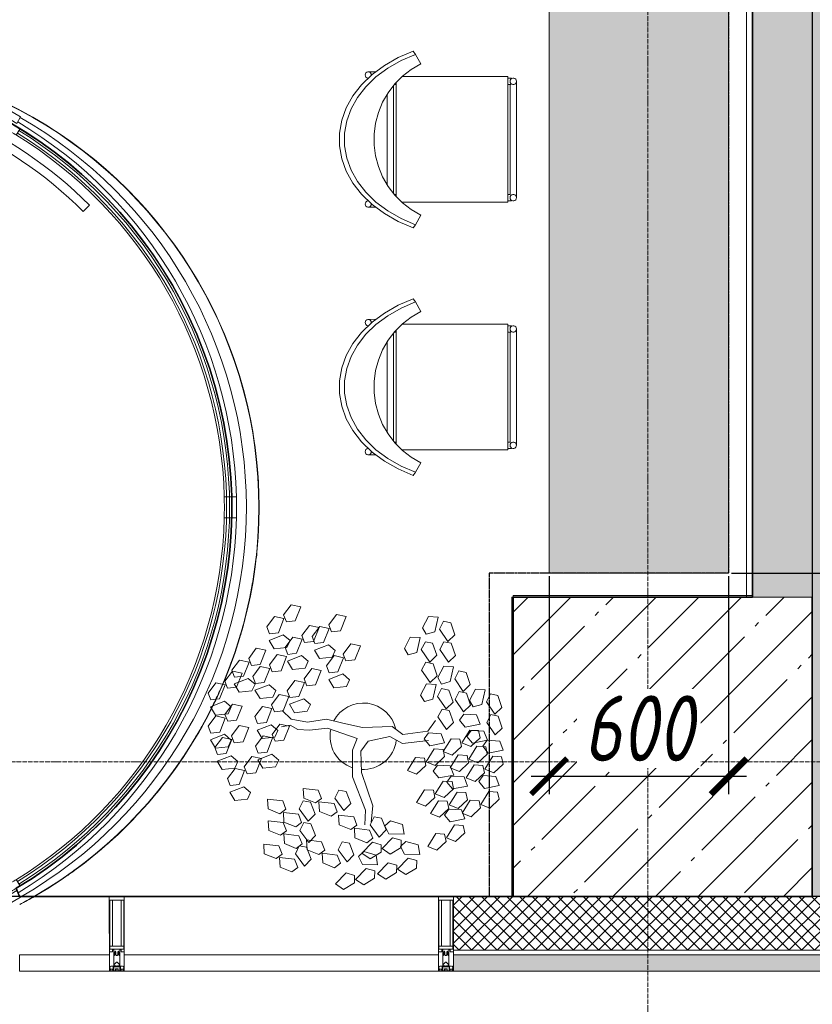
# Model space of a CAD drawing. Header units: millimetres. Extents: x 42571 to 146629, y -34435 to 73146.
# Tile 11 of 94: x 72692 to 75342, y -29625 to -26335. Entities that reach past the tile are written whole.
import ezdxf

# ---------------------------------------------------------------- set-up
doc = ezdxf.new("R2010")
doc.units = ezdxf.units.MM
doc.linetypes.add('( Hidden )', pattern=[0.375, 0.25, -0.125])
doc.linetypes.add('-D1d1-15x02', pattern=[19, 15, -2, 0, -2])
doc.layers.get('Defpoints').update_dxf_attribs({"color": 31})
for name, color, linetype, lineweight in [('_0', 7, 'Continuous', 13), ('dim_meb', 7, 'Continuous', 5), ('meb', 26, 'Continuous', 15), ('wall_new', 152, 'Continuous', 30), ('Импосты витража', 7, 'Continuous', 5), ('Несущие колонны', 7, 'Continuous', 5), ('Обобщенные модели', 7, 'Continuous', 5), ('Общие ребра', 7, 'Continuous', 5), ('Оси', 7, 'Continuous', 5), ('Основа _2_', 7, 'Continuous', 5), ('Отделка 2 _5_', 7, 'Continuous', 5), ('Панели витража', 7, 'Continuous', 5), ('Перекрытия', 7, 'Continuous', 5), ('Стены', 7, 'Continuous', 5), ('Термическая_воздушная прослойка _3_', 7, 'Continuous', 5), ('Элементы узлов', 7, 'Continuous', 5)]:
    doc.layers.add(name, color=color, linetype=linetype, lineweight=lineweight)
doc.layers.add('МЕБЕЛЬ НАША ЛИНИЯ', color=7, linetype='Continuous', lineweight=0, true_color=0x6a6a6a)
doc.styles.add('fl_iso paper', font='isocpeur.ttf', dxfattribs={"width": 0.8, "oblique": 10})
doc.dimstyles.new('In tre 1_75', dxfattribs={"dimtxt": 220, "dimasz": 120, "dimexe": 60, "dimexo": 10, "dimgap": 50, "dimtad": 1, "dimdec": 0, "dimrnd": 5, "dimzin": 0, "dimdsep": 46, "dimtxsty": 'fl_iso paper', "dimblk": 'ARCHTICK', "dimcen": 0, "dimdle": 60, "dimadec": 0, "dimazin": 0, "dimtfac": 1, "dimtdec": 0, "dimtofl": 0, "dimtmove": 1, "dimatfit": 1, "dimfxl": 1, "dimtfill": 1, "dimtolj": 1, "dimtzin": 0, "dimarcsym": 1})

# ---------------------------------------------------------------- blocks, each defined once
blk = doc.blocks.new('культ кресло фото')
at = {"layer": 'МЕБЕЛЬ НАША ЛИНИЯ'}
for p, q in [((1546502.1, -103885.9), (1546505.2, -103884.1)), ((1546547.7, -103882.5), (1546504.4, -103905.6)), ((1546505.2, -103884.1), (1546508.8, -103883.4)), ((1546508.8, -103883.4), (1546512.5, -103884)), ((1546512.5, -103884), (1546515.9, -103885.7)), ((1546592.1, -103866.4), (1546547.7, -103882.5)), ((1546549.4, -103898), (1546592.3, -103882.5)), ((1546636.7, -103857.5), (1546592.1, -103866.4)), ((1546592.3, -103882.5), (1546635.3, -103873.9)), ((1546635.3, -103873.9), (1546678, -103872.4)), ((1546680.9, -103856), (1546636.7, -103857.5)), ((1546678, -103872.4), (1546719.4, -103878.1)), ((1546723.8, -103862), (1546680.9, -103856)), ((1546719.4, -103878.1), (1546758.9, -103890.9)), ((1546764.7, -103875.2), (1546723.8, -103862)), ((1546803, -103895.5), (1546764.7, -103875.2)), ((1546504.4, -103905.6), (1546462.8, -103935.3)), ((1546498.8, -103892), (1546491.3, -103914.9)), ((1546498.8, -103892), (1546499.8, -103888.8)), ((1546498.9, -103895.6), (1546498.8, -103892)), ((1546500.4, -103898.9), (1546498.9, -103895.6)), ((1546499.8, -103888.8), (1546502.1, -103885.9)), ((1546503, -103901.6), (1546500.4, -103898.9)), ((1546506.3, -103903.3), (1546503, -103901.6)), ((1546508.2, -103903.6), (1546506.3, -103903.3)), ((1546507.7, -103920.3), (1546549.4, -103898)), ((1546515.9, -103885.7), (1546518.4, -103888.4)), ((1546518.4, -103888.4), (1546519.9, -103891.7)), ((1546520.1, -103895.3), (1546519.3, -103897.7)), ((1546519.9, -103891.7), (1546520.1, -103895.3)), ((1546758.9, -103890.9), (1546795.7, -103910.5)), ((1546795.7, -103910.5), (1546829.5, -103936.6)), ((1546837.9, -103922.6), (1546803, -103895.5)), ((1546462.8, -103935.3), (1546423.7, -103971)), ((1546429.9, -103983.4), (1546467.6, -103948.9)), ((1546467.6, -103948.9), (1546507.7, -103920.3)), ((1546829.5, -103936.6), (1546859.4, -103968.8)), ((1546868.9, -103955.9), (1546837.9, -103922.6)), ((1546423.7, -103971), (1546387.8, -104012.2)), ((1546395.2, -104023.1), (1546429.9, -103983.4)), ((1546510.7, -103987.4), (1546545.4, -103975)), ((1546545.4, -103975), (1546581.4, -103967.3)), ((1546551.4, -103973.7), (1546643.1, -104003.4)), ((1546581.4, -103967.3), (1546618.2, -103964.4)), ((1546618.2, -103964.4), (1546654.9, -103966.3)), ((1546654.9, -103966.3), (1546691.2, -103972.9)), ((1546691.2, -103972.9), (1546726.2, -103984.3)), ((1546859.4, -103968.8), (1546884.9, -104006.5)), ((1546895.5, -103995), (1546868.9, -103955.9)), ((1546479.9, -104003.1), (1546371.2, -104339.2)), ((1546387.8, -104012.2), (1546395.2, -104023.1)), ((1546447.6, -104025), (1546477.9, -104004.1)), ((1546477.9, -104004.1), (1546510.7, -103987.4)), ((1546504.7, -103990.4), (1546867.1, -104107.6)), ((1546513, -103986.5), (1546511.1, -103992.5)), ((1546516.7, -103985.2), (1546860.4, -104096.4)), ((1546643.1, -104003.4), (1546839, -104066.7)), ((1546726.2, -103984.3), (1546759.5, -104000.1)), ((1546759.5, -104000.1), (1546790.4, -104020.1)), ((1546884.9, -104006.5), (1546905.8, -104049)), ((1546917.1, -104039.1), (1546895.5, -103995)), ((1546912.7, -104018.7), (1546915.8, -104016.9)), ((1546915.8, -104016.9), (1546919.4, -104016.2)), ((1546919.4, -104016.2), (1546923.1, -104016.8)), ((1546923.1, -104016.8), (1546926.5, -104018.5)), ((1546395.2, -104023.1), (1546420.3, -104049.7)), ((1546420.3, -104049.7), (1546447.6, -104025)), ((1546790.4, -104020.1), (1546818.4, -104044)), ((1546818.4, -104044), (1546843.1, -104071.3)), ((1546905.8, -104049), (1546921.6, -104095.7)), ((1546909.6, -104023.9), (1546910.4, -104021.5)), ((1546910.4, -104021.5), (1546912.7, -104018.7)), ((1546916.9, -104036.1), (1546915.1, -104035.2)), ((1546920.6, -104036.6), (1546916.9, -104036.1)), ((1546933.4, -104087.5), (1546917.1, -104039.1)), ((1546924.2, -104036), (1546920.6, -104036.6)), ((1546929.6, -104031.4), (1546922.2, -104054.3)), ((1546927.3, -104034.1), (1546924.2, -104036)), ((1546926.5, -104018.5), (1546929, -104021.2)), ((1546929.6, -104031.4), (1546927.3, -104034.1)), ((1546929, -104021.2), (1546930.5, -104024.5)), ((1546930.6, -104028.2), (1546929.6, -104031.4)), ((1546930.5, -104024.5), (1546930.6, -104028.2)), ((1546843.1, -104071.3), (1546864, -104101.6)), ((1546862.5, -104099.4), (1546860.5, -104105.5)), ((1546864, -104101.6), (1546880.8, -104134.4)), ((1546921.6, -104095.7), (1546931.9, -104145.8)), ((1546944.1, -104139.3), (1546933.4, -104087.5)), ((1546770.8, -104468.4), (1546879.6, -104132.1)), ((1546880.8, -104134.4), (1546893.1, -104169.1)), ((1546931.9, -104145.8), (1546936.8, -104198.2)), ((1546949.1, -104193.7), (1546944.1, -104139.3)), ((1546893.1, -104169.1), (1546900.9, -104205.1)), ((1546900.9, -104205.1), (1546936.8, -104198.2)), ((1546936.8, -104198.2), (1546949.1, -104193.7)), ((1546371.2, -104339.2), (1546764, -104466.2)), ((1546376.1, -104340.8), (1546372.1, -104353.1)), ((1546369.8, -104360), (1546371, -104356.5)), ((1546370, -104363.8), (1546369.8, -104360)), ((1546371.4, -104367.3), (1546370, -104363.8)), ((1546371, -104356.5), (1546373.3, -104353.5)), ((1546373.9, -104370), (1546371.4, -104367.3)), ((1546372.1, -104353.1), (1546373.3, -104353.5)), ((1546373.3, -104353.5), (1546376.5, -104351.5)), ((1546377.2, -104371.8), (1546373.9, -104370)), ((1546376.1, -104371.2), (1546376.5, -104371.6)), ((1546376.5, -104351.5), (1546380.1, -104350.7)), ((1546376.5, -104371.6), (1546376.6, -104371.5)), ((1546376.5, -104371.6), (1546420.7, -104385.9)), ((1546376.8, -104371.6), (1546376.5, -104371.6)), ((1546380.9, -104372.3), (1546377.2, -104371.8)), ((1546380.1, -104350.7), (1546383.8, -104351.2)), ((1546384.6, -104371.5), (1546380.9, -104372.3)), ((1546383.8, -104351.2), (1546387.2, -104353)), ((1546387.8, -104369.5), (1546384.6, -104371.5)), ((1546387.2, -104353), (1546389.7, -104355.8)), ((1546390.1, -104366.6), (1546387.8, -104369.5)), ((1546389.7, -104355.8), (1546391.1, -104359.3)), ((1546391.2, -104363), (1546390.1, -104366.6)), ((1546391.1, -104359.3), (1546391.2, -104363)), ((1546396.3, -104347.3), (1546393.3, -104356.7)), ((1546394, -104354.5), (1546520.7, -104395.5)), ((1546420.7, -104385.9), (1546747.1, -104491.4)), ((1546520.7, -104395.5), (1546544.7, -104403.2)), ((1546544.7, -104403.2), (1546743.4, -104467.5)), ((1546740.7, -104476), (1546739.5, -104479.6)), ((1546743, -104473.1), (1546740.7, -104476)), ((1546745.7, -104460.3), (1546743, -104468.8)), ((1546746.1, -104471.1), (1546743, -104473.1)), ((1546749.8, -104470.3), (1546746.1, -104471.1)), ((1546753.5, -104470.8), (1546749.8, -104470.3)), ((1546756.9, -104472.6), (1546753.5, -104470.8)), ((1546759.4, -104475.3), (1546756.9, -104472.6)), ((1546760.8, -104478.8), (1546759.4, -104475.3)), ((1546766, -104466.9), (1546762, -104479.2)), ((1546764, -104466.2), (1546767.2, -104467.3)), ((1546767.2, -104467.3), (1546769.6, -104468)), ((1546769.6, -104468), (1546770.8, -104468.4)), ((1546739.5, -104479.6), (1546739.6, -104483.3)), ((1546739.6, -104483.3), (1546741.1, -104486.8)), ((1546741.1, -104486.8), (1546743.6, -104489.6)), ((1546743.6, -104489.6), (1546746.9, -104491.4)), ((1546746.9, -104491.4), (1546750.6, -104491.9)), ((1546747.1, -104491.4), (1546747.1, -104491.4)), ((1546750.6, -104491.9), (1546754.3, -104491.1)), ((1546754.3, -104491.1), (1546757.5, -104489.1)), ((1546757.5, -104489.1), (1546759.8, -104486.1)), ((1546759.8, -104486.1), (1546760.9, -104482.6)), ((1546760.9, -104482.6), (1546760.8, -104478.8)), ((1546762, -104479.2), (1546760.8, -104478.8))]:
    blk.add_line(p, q, dxfattribs=at)
blk = doc.blocks.new('System Panel - A_PAN_Glass-8206407-50_AS_Plan_L01_Маркировочный - зависимый 4')
at = {"layer": 'Панели витража'}
for p, q in [((150, 55), (-150, 55)), ((-150, 55), (-150, 0)), ((150, 0), (150, 55)), ((-150, 0), (150, 0))]:
    blk.add_line(p, q, dxfattribs=at)
blk = doc.blocks.new('Rectangular Mullion - 50Wx250H-V11-50_AS_Plan_L01_Маркировочный - зависимый 4')
at = {"layer": 'Элементы узлов'}
for p, q in [((-25, 65.2), (-25, 250)), ((-25, 250), (0, 250)), ((-23, 237.3), (0, 237.3)), ((-23, 237.3), (-23, 73.6)), ((-14.9, 84), (-14.9, 237.3)), ((25, 250), (0, 250)), ((23, 237.3), (0, 237.3)), ((14.9, 84), (14.9, 237.3)), ((23, 237.3), (23, 73.6)), ((25, 65.2), (25, 250)), ((0, 84), (-23, 84)), ((-0.5, 73.6), (-23, 73.6)), ((-14, 71.3), (-14, 65.2)), ((-10, 71.3), (-14, 71.3)), ((-10, 53), (-10, 71.3)), ((-7, 65.2), (-5.9, 67.3)), ((-4.1, 67.3), (-5.9, 67.3)), ((-4.1, 67.3), (-2.9, 65.1)), ((0, 84), (23, 84)), ((0.5, 73.6), (23, 73.6)), ((4.1, 67.3), (2.9, 65.1)), ((4.1, 67.3), (5.9, 67.3)), ((7, 65.2), (5.9, 67.3)), ((10, 71.3), (14, 71.3)), ((10, 53), (10, 71.3)), ((14, 71.3), (14, 65.2)), ((-14, 65.2), (-25, 65.2)), ((-8.7, 53), (-10, 53)), ((-10, 53), (-10, 17)), ((-8.7, 53), (-7, 54.7)), ((-7, 65.2), (-7, 54.7)), ((-2.9, 65.1), (-2.9, 54.6)), ((-1.3, 53), (-2.9, 54.6)), ((0, 53), (-1.3, 53)), ((0, 53), (1.3, 53)), ((1.3, 53), (2.9, 54.6)), ((2.9, 65.1), (2.9, 54.6)), ((7, 65.2), (7, 54.7)), ((8.7, 53), (7, 54.7)), ((8.7, 53), (10, 53)), ((10, 53), (10, 17)), ((14, 65.2), (25, 65.2)), ((-23.8, 14.6), (-25, 14.2)), ((-25, 0), (-25, 14.2)), ((-22.3, 17), (-23.8, 17)), ((-23.8, 17), (-23.8, 14.6)), ((-22.5, 10.6), (-23.8, 14.6)), ((-22.5, 10.6), (-23.7, 9.9)), ((-23.7, 1.3), (-23.7, 9.9)), ((-23.7, 1.3), (-11.8, 1.3)), ((-23.2, 10.2), (-22.5, 8)), ((-22.5, 8), (-22.5, 4.5)), ((-21.3, 4.5), (-22.5, 4.5)), ((-22.3, 17), (-22.3, 16)), ((-22.3, 16), (-21.3, 16)), ((-19, 17.6), (-21.3, 16)), ((-21.3, 4.5), (-21.3, 6.5)), ((-21.3, 6.5), (-14.2, 6.5)), ((-18.4, 16.6), (-19, 17.6)), ((-7.4, 16.6), (-18.4, 16.6)), ((-14.2, 6.5), (-14.2, 4.5)), ((-13.2, 4.5), (-14.2, 4.5)), ((-13.2, 4.5), (-12.2, 7.2)), ((-12.7, 7.6), (-11.3, 11.4)), ((-12.7, 7.6), (-11.8, 6.9)), ((-12.2, 9), (-12.2, 14.8)), ((-12.2, 14.8), (0, 14.8)), ((-11.8, 1.3), (-11.8, 6.9)), ((-10.5, 11.2), (-11.3, 11.4)), ((-10.5, 1.5), (-10.5, 11.2)), ((-4.8, 1.5), (-10.5, 1.5)), ((-10, 17), (-7.5, 17)), ((-8.5, 23), (-1.5, 30)), ((-8.5, 18.5), (-8.5, 23)), ((-7.5, 18.5), (-8.5, 18.5)), ((-7.5, 17), (-7.5, 18.5)), ((-7.4, 18), (-7.4, 16.6)), ((-2.6, 18), (-7.4, 18)), ((0, 8), (-4.8, 8)), ((-4.8, 1.5), (-4.8, 8)), ((-2.6, 18), (-2.6, 16.8)), ((-2.6, 16.8), (0, 16.8)), ((-1.5, 30), (0, 30)), ((1.5, 30), (0, 30)), ((2.6, 16.8), (0, 16.8)), ((0, 14.8), (0, 16.8)), ((0, 14.8), (0, 16.8)), ((12.2, 14.8), (0, 14.8)), ((0, 0), (0, 8)), ((0, 8), (4.8, 8)), ((0, 0), (0, 8)), ((8.5, 23), (1.5, 30)), ((2.6, 18), (2.6, 16.8)), ((2.6, 18), (7.4, 18)), ((4.8, 1.5), (4.8, 8)), ((4.8, 1.5), (10.5, 1.5)), ((7.4, 18), (7.4, 16.6)), ((7.4, 16.6), (18.4, 16.6)), ((7.5, 18.5), (8.5, 18.5)), ((7.5, 17), (7.5, 18.5)), ((10, 17), (7.5, 17)), ((8.5, 18.5), (8.5, 23)), ((10.5, 11.2), (11.3, 11.4)), ((10.5, 1.5), (10.5, 11.2)), ((12.7, 7.6), (11.3, 11.4)), ((12.7, 7.6), (11.8, 6.9)), ((11.8, 1.3), (11.8, 6.9)), ((23.7, 1.3), (11.8, 1.3)), ((12.2, 9), (12.2, 14.8)), ((13.2, 4.5), (12.2, 7.2)), ((13.2, 4.5), (14.2, 4.5)), ((21.3, 6.5), (14.2, 6.5)), ((14.2, 6.5), (14.2, 4.5)), ((18.4, 16.6), (19, 17.6)), ((19, 17.6), (21.3, 16)), ((22.3, 16), (21.3, 16)), ((21.3, 4.5), (21.3, 6.5)), ((21.3, 4.5), (22.5, 4.5)), ((22.3, 17), (22.3, 16)), ((22.3, 17), (23.8, 17)), ((22.5, 10.6), (23.8, 14.6)), ((22.5, 10.6), (23.7, 9.9)), ((23.2, 10.2), (22.5, 8)), ((22.5, 8), (22.5, 4.5)), ((23.7, 1.3), (23.7, 9.9)), ((23.8, 17), (23.8, 14.6)), ((23.8, 14.6), (25, 14.2)), ((25, 0), (25, 14.2)), ((-25, 0), (0, 0)), ((25, 0), (0, 0))]:
    blk.add_line(p, q, dxfattribs=at)
for centre, start, end in [((-0.5, 73.1), 360, 90), ((0.5, 73.1), 90, 180)]:
    blk.add_arc(centre, 0.5, start, end, dxfattribs=at)
blk = doc.blocks.new('Rectangular Mullion - R_StandardFrame_50Wx250H-4760732-50_AS_Plan_L01_Маркировочный - зависимый 4')
at = {"layer": 'Импосты витража', "lineweight": 9}
for p, q in [((-25, -250), (-25, 0)), ((-25, 0), (25, 0)), ((25, 0), (25, -250)), ((25, -250), (-25, -250))]:
    blk.add_line(p, q, dxfattribs=at)
blk = doc.blocks.new('PAN_Door_Revolving - PAN_Door_Revolving-V15-50_AS_Plan_L01_Маркировочный - зависимый 4')
at = {"layer": 'Обобщенные модели'}
for p, q in [((360, 1197), (261.7, 1265.8)), ((0, 1197), (297.5, 1197)), ((360, 1197), (261.7, 1128.2)), ((-360, -1197), (-261.7, -1128.2)), ((-360, -1197), (-261.7, -1265.8)), ((0, -1197), (-297.5, -1197))]:
    blk.add_line(p, q, dxfattribs=at)
for centre, start, end in [((213.5, 1197), 305, 55), ((-213.5, -1197), 125, 235)]:
    blk.add_arc(centre, 84, start, end, dxfattribs=at)
at = {"layer": 'Панели витража'}
for p, q in [((30, 1427), (0, 1427)), ((0, 1427), (0, 1397)), ((30, 1397), (30, 1427)), ((30, 1426.7), (30, 1396.7)), ((0, 1397), (30, 1397)), ((-715.2, 1338.8), (-778.4, 1302.3)), ((-685.2, 1286.8), (-715.2, 1338.8)), ((715.2, 1338.8), (685.2, 1286.8)), ((778.4, 1302.3), (715.2, 1338.8)), ((-778.4, 1302.3), (-765.8, 1280.5)), ((-765.8, 1280.5), (-745.9, 1292)), ((-745.9, 1292), (-728.5, 1261.8)), ((-729.8, 1264), (-742.3, 1285.6)), ((-728.5, 1261.8), (-685.2, 1286.8)), ((685.2, 1286.8), (728.5, 1261.8)), ((728.5, 1261.8), (745.9, 1292)), ((742.2, 1285.6), (729.7, 1264)), ((745.9, 1292), (765.8, 1280.5)), ((765.8, 1280.5), (778.4, 1302.3)), ((-776.6, 1265.1), (-764.1, 1243.5)), ((-770.4, 1254.3), (-776.6, 1265.1)), ((-767.8, 1250.1), (-773, 1258.6)), ((764.1, 1243.5), (776.6, 1265.1)), ((773, 1258.6), (767.8, 1250.1)), ((776.6, 1265.1), (770.4, 1254.3)), ((-764.1, 1243.5), (-767.9, 1250)), ((767.9, 1250), (764.1, 1243.5)), ((987.8, 987.8), (1009, 1009)), ((-1459.1, 35), (-1500.2, 35)), ((-1500.2, 35), (-1500.2, -35)), ((-1484.1, 35), (-1475.4, 35)), ((-1465.4, 35), (-1459.1, 35)), ((-3.5, 46.1), (-7, 44.1)), ((-7, 44.1), (1.1, 30)), ((6.1, 29.4), (-3.5, 46.1)), ((1500.2, 35), (1459.1, 35)), ((1459.1, 35), (1465.4, 35)), ((1475.4, 35), (1484.1, 35)), ((1500.2, -35), (1500.2, 35)), ((-34.7, 28.1), (-38.2, 26.1)), ((-38.2, 26.1), (-28.5, 9.4)), ((-26.5, 14), (-34.7, 28.1)), ((41.7, 20), (22.4, 20)), ((25.4, 16), (41.7, 16)), ((41.7, 16), (41.7, 20)), ((-28.5, -9.4), (-38.2, -26.1)), ((-38.2, -26.1), (-34.7, -28.1)), ((-34.7, -28.1), (-26.5, -14)), ((1.1, -30), (-7, -44.1)), ((-3.5, -46.1), (6.1, -29.4)), ((22.4, -20), (41.7, -20)), ((41.7, -16), (25.4, -16)), ((41.7, -20), (41.7, -16)), ((-1500.2, -35), (-1459.1, -35)), ((-1475.4, -35), (-1484.1, -35)), ((-1459.1, -35), (-1465.4, -35)), ((-7, -44.1), (-3.5, -46.1)), ((1459.1, -35), (1500.2, -35)), ((1465.4, -35), (1459.1, -35)), ((1484.1, -35), (1475.4, -35)), ((-987.8, -987.8), (-1009, -1009)), ((-764.1, -1243.5), (-776.6, -1265.1)), ((-767.9, -1250), (-764.1, -1243.5)), ((776.6, -1265.1), (764.1, -1243.5)), ((764.1, -1243.5), (767.9, -1250)), ((-765.5, -1282.6), (-778.3, -1304.6)), ((-776.6, -1265.1), (-770.4, -1254.3)), ((-773, -1258.6), (-767.8, -1250.1)), ((-745.6, -1294.1), (-765.5, -1282.6)), ((-727.4, -1262.4), (-745.6, -1294.1)), ((-742.3, -1285.6), (-729.8, -1264)), ((-684.1, -1287.4), (-727.4, -1262.4)), ((727.4, -1262.4), (684.1, -1287.4)), ((745.6, -1294.1), (727.4, -1262.4)), ((729.7, -1264), (742.2, -1285.6)), ((765.5, -1282.6), (745.6, -1294.1)), ((778.3, -1304.6), (765.5, -1282.6)), ((767.8, -1250.1), (773, -1258.6)), ((770.4, -1254.3), (776.6, -1265.1)), ((-778.3, -1304.6), (-715.1, -1341.1)), ((-715.1, -1341.1), (-684.1, -1287.4)), ((684.1, -1287.4), (715.1, -1341.1)), ((715.1, -1341.1), (778.3, -1304.6)), ((-30, -1426.7), (-30, -1396.7)), ((0, -1397), (-30, -1397)), ((-30, -1397), (-30, -1427)), ((0, -1427), (0, -1397)), ((-30, -1427), (0, -1427))]:
    blk.add_line(p, q, dxfattribs=at)
for radius, start, end in [(1427, 45, 88.7954), (1397, 45, 88.7695), (1484.5, 120, 121.544), (1484.5, 58.456, 60), (1484.5, 121.544, 178.649), (1477, 121.5571, 238.4429), (1467, 121.5571, 238.4429), (1459.5, 120, 121.5705), (1459.5, 58.4295, 60), (1467, 301.5571, 58.4429), (1477, 301.5571, 58.4429), (1484.5, 1.351, 58.456), (1459.5, 121.5705, 178.6259), (1459.5, 58.0309, 58.4295), (1459.5, 1.3741, 57.0626), (1459.5, 178.6259, 181.3741), (1459.5, 358.6259, 1.3741), (30, 161.8103, 198.1897), (30, 87.8336, 152.1664), (30, 41.8103, 78.1897), (30, 327.8336, 32.1664), (30, 207.8336, 272.1664), (30, 281.8103, 318.1897), (1484.5, 181.351, 238.456), (1459.5, 181.3741, 238.4295), (1459.5, 301.61, 358.6259), (1484.5, 301.544, 358.649), (1427, 225, 268.7954), (1397, 225, 268.7695), (1459.5, 238.4295, 240), (1459.5, 300, 301.5705), (1484.5, 238.456, 240), (1484.5, 300, 301.544)]:
    blk.add_arc((0, 0), radius, start, end, dxfattribs=at)
blk = doc.blocks.new('System Panel - A_PAN_Glass-8205127-50_AS_Plan_L01_Маркировочный - зависимый 4')
at = {"layer": 'Панели витража'}
for p, q in [((525, 55), (-525, 55)), ((-525, 55), (-525, 0)), ((525, 0), (525, 55)), ((-525, 0), (525, 0))]:
    blk.add_line(p, q, dxfattribs=at)
blk = doc.blocks.new('Rectangular Mullion - R_StandardFrame_50Wx250H-4576218-50_AS_Plan_L01_Маркировочный - зависимый 4')
at = {"layer": 'Импосты витража', "lineweight": 9}
for p, q in [((-25, -250), (-25, 0)), ((-25, 0), (25, 0)), ((25, 0), (25, -250)), ((25, -250), (-25, -250))]:
    blk.add_line(p, q, dxfattribs=at)
blk = doc.blocks.new('RST_AR_KMN_R22_SLB_FCD_rvt-1-50_AS_Plan_L01_Маркировочный - зависимый 4')
at = {"layer": 'Стены'}
h = blk.add_hatch(dxfattribs=at)
h.set_pattern_fill('FP_13', color=256, style=0, pattern_type=2)
h.set_pattern_definition([(45, (0, 0), (-21.213203, 21.213203), []), (135, (0, 0), (-21.213203, -21.213203), [])])
h.paths.add_polyline_path([(82908.7, 32698.3), (84358.7, 32698.4), (84358.7, 32878.4), (82908.7, 32878.3)])
at = {"layer": 'Стены', "true_color": 0xeff9fa}
blk.add_hatch(color=7, dxfattribs=at).paths.add_polyline_path([(82908.7, 32628.3), (84358.7, 32628.4), (84358.7, 32683.4), (82908.7, 32683.3)])
at = {"layer": 'Общие ребра'}
for p, q in [((84358.7, 32698.4), (82908.7, 32698.3)), ((84358.7, 32683.4), (82908.7, 32683.3))]:
    blk.add_line(p, q, dxfattribs=at)
at = {"layer": 'Отделка 2 _5_'}
for p, q in [((82908.7, 32683.3), (82908.7, 32628.3)), ((82908.7, 32628.3), (84358.7, 32628.4))]:
    blk.add_line(p, q, dxfattribs=at)
at = {"layer": 'Термическая_воздушная прослойка _3_'}
for p, q in [((84358.7, 32878.4), (82908.7, 32878.3)), ((82908.7, 32878.3), (82908.7, 32698.3)), ((82908.7, 32698.3), (82908.7, 32683.3))]:
    blk.add_line(p, q, dxfattribs=at)
at = {"layer": 'Импосты витража', "lineweight": 5, "rotation": 0.001808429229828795}
for p in [(81783.7, 32628.3), (82883.7, 32628.3)]:
    blk.add_blockref('Rectangular Mullion - 50Wx250H-V11-50_AS_Plan_L01_Маркировочный - зависимый 4', p, dxfattribs=at)
at = {"layer": 'Импосты витража', "lineweight": 5, "extrusion": (0, 0, -1), "rotation": 179.9981915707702}
for name, p in [('Rectangular Mullion - R_StandardFrame_50Wx250H-4576218-50_AS_Plan_L01_Маркировочный - зависимый 4', (-81783.7, 32628.3)), ('Rectangular Mullion - R_StandardFrame_50Wx250H-4760732-50_AS_Plan_L01_Маркировочный - зависимый 4', (-82883.7, 32628.3))]:
    blk.add_blockref(name, p, dxfattribs=at)
at = {"layer": 'Панели витража', "lineweight": 5}
for name, p, rotation in [('PAN_Door_Revolving - PAN_Door_Revolving-V15-50_AS_Plan_L01_Маркировочный - зависимый 4', (80683.7, 34178.4), 180), ('System Panel - A_PAN_Glass-8206407-50_AS_Plan_L01_Маркировочный - зависимый 4', (81608.7, 32628.3), 0.001808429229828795), ('System Panel - A_PAN_Glass-8205127-50_AS_Plan_L01_Маркировочный - зависимый 4', (82333.7, 32628.3), 0.001808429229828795)]:
    blk.add_blockref(name, p, dxfattribs=dict(at, rotation=rotation))
blk = doc.blocks.new('A$Cdea34fad')
at = {"layer": 'Несущие колонны'}
h = blk.add_hatch(dxfattribs=at)
h.set_pattern_fill('FP_7', color=256, style=0, pattern_type=2)
h.set_pattern_definition([(45, (-51337.11, -26686.75), (-142.5612, 142.5612), []), (45, (-51194.55, -26686.75), (-142.5612, 142.5612), [252.016, -50.403, 16.764, -33.639])])
h.paths.add_polyline_path([(31771.6, 6191.6), (32771.6, 6191.6), (32771.6, 7191.6), (31771.6, 7191.6), (31771.6, 6192.4)])
at = {"layer": 'Стены'}
h = blk.add_hatch(dxfattribs=at)
h.set_pattern_fill('FP_6', color=256, style=0, pattern_type=2)
h.set_pattern_definition([(45, (-51337.11, -26686.75), (-75.43415, 75.43415), [106.68, -17.78, 3.556, -17.78]), (45, (-51337.11, -26611.36), (-75.43415, 75.43415), []), (50, (-51337.11, -26686.75), (127.52922, -11.15758), [13.335, -146.685]), (355, (-51337.11, -26686.75), (-24.66966, 133.74002), [10.668, -117.348]), (100.451, (-51326.49, -26687.68), (102.85973, 122.58178), [11.333, -124.663]), (46.184, (-51337.11, -26651.19), (189.75516, -29.43036), [20.002, -220.027]), (96.636, (-51321.3, -26653.64), (166.1822, 173.1996), [17, -186.995]), (351.184, (-51337.11, -26651.19), (166.18393, 173.19757), [16.002, -176.022]), (21, (-51319.33, -26660.08), (106.13027, -71.58603), [13.335, -146.685]), (326, (-51319.33, -26660.08), (43.26188, 128.93175), [10.668, -117.348]), (71.451, (-51310.49, -26666.04), (149.39198, 57.34505), [11.333, -124.663]), (37.5, (-51337.114, -26686.746), (2.162228, 59.188357), [3.353, -112.573, 3.353, -115.773, -117.793]), (37.5, (-51337.114, -26686.746), (2.162228, 59.188357), [-235.052, 3.353, -114.44]), (7.5, (-51337.114, -26686.746), (46.773857, 70.126152), [3.353, -64.567, 3.353, -109.906, -44.894]), (7.5, (-51337.114, -26686.746), (46.773857, 70.126152), [-181.178, 3.353, -41.542]), (327.5, (-51376.763, -26686.746), (94.913671, -4.010093), [3.353, -41.097, 3.353, -135.331, -184.023]), (327.5, (-51376.763, -26686.746), (94.913671, -4.010093), [-183.134, 3.353, -180.67]), (317.5, (-51394.54, -26686.75), (103.69057, 17.79882), [3.353, -54.432, 3.353, -88.748, -130.683]), (317.5, (-51394.54, -26686.75), (103.69057, 17.79882), [-149.885, 3.353, -127.33])])
h.paths.add_polyline_path([(32571.6, 7191.6), (32771.6, 7191.6), (32771.6, 11041.6), (32571.6, 11041.6), (32571.6, 8029.1)])
at = {"layer": 'Несущие колонны'}
for p, q in [((32571.6, 7191.6), (31771.6, 7191.6)), ((31771.6, 7191.6), (31771.6, 6192.4)), ((32771.6, 7191.6), (32571.6, 7191.6))]:
    blk.add_line(p, q, dxfattribs=at)
at = {"layer": 'Несущие колонны', "lineweight": 25}
for p, q in [((32771.6, 6191.6), (32771.6, 7191.6)), ((31771.6, 6192.4), (31771.6, 6191.6)), ((31771.6, 6191.6), (32771.6, 6191.6))]:
    blk.add_line(p, q, dxfattribs=at)
at = {"layer": 'Общие ребра'}
for p, q in [((31771.6, 6192.4), (31771.6, 7191.6)), ((31771.6, 7191.6), (32571.6, 7191.6)), ((32571.6, 7191.6), (32771.6, 7191.6))]:
    blk.add_line(p, q, dxfattribs=at)
at = {"layer": 'Оси', "linetype": '-D1d1-15x02'}
for p, q in [((32221.6, 1821.3), (32221.6, 46687.7)), ((35493.8, 6641.6), (800, 6641.6))]:
    blk.add_line(p, q, dxfattribs=at)
at = {"layer": 'Основа _2_', "lineweight": 9}
for p, q in [((32571.6, 11041.6), (32571.6, 7191.6)), ((32571.6, 7191.6), (32571.6, 11041.6)), ((32771.6, 7191.6), (32771.6, 11041.6))]:
    blk.add_line(p, q, dxfattribs=at)
at = {"layer": 'Отделка 2 _5_'}
for p, q in [((32551.6, 11041.6), (32551.6, 7191.6)), ((31771.6, 7191.6), (31766.6, 7191.6)), ((31766.6, 7191.6), (31766.6, 6192.4)), ((32571.6, 7196.6), (31771.6, 7196.6)), ((31771.6, 7196.6), (31771.6, 7191.6)), ((32551.6, 7191.6), (32571.6, 7191.6)), ((32571.6, 7191.6), (32571.6, 7196.6)), ((31766.6, 6192.4), (31771.6, 6192.4))]:
    blk.add_line(p, q, dxfattribs=at)
at = {"layer": 'Перекрытия'}
for p, q in [((32571.6, 7191.6), (32571.6, 11041.6)), ((32371.6, 7191.6), (31771.6, 7191.6)), ((31771.6, 7191.6), (31771.6, 6191.6)), ((31771.6, 6191.6), (31771.6, 7191.6)), ((31771.6, 7191.6), (32571.6, 7191.6)), ((30123.6, 6191.6), (32771.6, 6191.6)), ((34990.7, 6191.6), (30123.6, 6191.6)), ((31021.6, 6191.6), (30123.6, 6191.6)), ((30123.6, 6191.6), (31021.6, 6191.6)), ((31771.6, 6191.6), (30127.9, 6191.6)), ((30127.9, 6191.6), (31771.6, 6191.6)), ((33521.6, 6191.6), (31021.6, 6191.6)), ((31021.6, 6191.6), (33521.6, 6191.6)), ((32771.6, 6191.6), (34990.7, 6191.6))]:
    blk.add_line(p, q, dxfattribs=at)
for centre, start, end in [((29379.6, 7491.6), 299.9264, 60.2626), ((29379.6, 7491.6), 299.9264, 60.2626), ((29346.6, 7491.6), 1.3387, 59.1706), ((29346.6, 7491.6), 1.3387, 59.1706), ((29346.6, 7491.6), 300.8782, 358.6613), ((29346.6, 7491.6), 300.8782, 358.6613)]:
    blk.add_arc(centre, 1500, start, end, dxfattribs=at)
at = {"layer": 'Стены'}
for p, q in [((34990.7, 6192.4), (24271.6, 6192.4)), ((24271.6, 6191.6), (34990.7, 6191.6)), ((30171.5, 6191.6), (30169.9, 6191.6)), ((30169.9, 6191.6), (30171.5, 6191.6)), ((30171.3, 6192.4), (30172.9, 6192.4)), ((30172.9, 6192.4), (30171.3, 6192.4))]:
    blk.add_line(p, q, dxfattribs=at)
for radius, start, end in [(1500.8, 0, 120.5245), (1500.8, 51.4437, 120.5245), (1500, 0, 120.5248), (1500, 0, 120.5248), (1500.8, 0, 51.4286), (1500, 299.9876, 0), (1500.8, 300.0405, 0), (1500, 353.589, 355.1829), (1500.8, 353.5941, 355.1873), (1500, 348.4597, 350.3641), (1500.8, 348.469, 350.373), (1500, 343.5137, 345.5433), (1500.8, 343.5272, 345.5566), (1500, 338.6287, 340.7196), (1500.8, 338.6464, 340.7374), (1500, 333.7714, 335.892), (1500.8, 333.7934, 335.9141), (1500, 328.9291, 331.0586), (1500.8, 328.9554, 331.0851), (1500, 324.0957, 326.2162), (1500.8, 324.1264, 326.2471), (1500, 319.268, 321.3589), (1500.8, 319.3031, 321.3941), (1500, 314.4443, 316.4739), (1500.8, 314.4839, 316.5133), (1500, 309.6235, 311.5279), (1500.8, 309.6675, 311.5715), (1500, 304.8047, 306.3987), (1500.8, 304.8532, 306.4465), (1500, 297.8432, 299.9264), (1500.8, 297.8274, 299.9794), (1500.8, 297.8274, 299.9794), (1500, 297.8432, 299.9264)]:
    blk.add_arc((29421.6, 7491.6), radius, start, end, dxfattribs=at)
at = {"lineweight": 5}
blk.add_blockref('RST_AR_KMN_R22_SLB_FCD_rvt-1-50_AS_Plan_L01_Маркировочный - зависимый 4', (-51337.1, -26686.7), dxfattribs=at)
blk = doc.blocks.new('_ArchTick')
at = {"color": 0, "linetype": 'ByBlock', "lineweight": 9, "const_width": 0.15}
blk.add_lwpolyline([(-0.5, -0.5), (0.5, 0.5)], dxfattribs=at)
blk = doc.blocks.new('*D2031')
at = {"layer": 'Defpoints', "color": 0, "transparency": 16777216}
for p in [(75062.1, -24494.4), (75062.2, -28184.4), (75771.5, -28184.4)]:
    blk.add_point(p, dxfattribs=at)
at = {"layer": 'dim_meb', "color": 0, "lineweight": -2, "transparency": 16777216}
for p, q in [((75771.5, -24434.4), (75771.5, -28244.4)), ((75072.1, -24494.4), (75831.5, -24494.4)), ((75072.2, -28184.4), (75831.5, -28184.4))]:
    blk.add_line(p, q, dxfattribs=at)
at = {"layer": 'dim_meb', "color": 0, "lineweight": -2, "transparency": 16777216, "xscale": 120, "yscale": 120, "zscale": 120}
for p, rotation in [((75771.5, -24494.4), 90), ((75771.5, -28184.4), 270)]:
    blk.add_blockref('_ArchTick', p, dxfattribs=dict(at, rotation=rotation))
at = {"layer": 'dim_meb', "color": 0, "transparency": 16777216, "insert": (75611.5, -26339.4), "char_height": 220, "attachment_point": 5, "rotation": 90, "style": 'fl_iso paper', "bg_fill": 3, "box_fill_scale": 1.1, "bg_fill_color": 256, "bg_fill_true_color": 13158600, "bg_fill_transparency": 0}
blk.add_mtext('\\A1;3690', dxfattribs=at)
blk = doc.blocks.new('*D2032')
at = {"layer": 'Defpoints', "color": 0, "transparency": 16777216}
for p in [(74462.1, -28184.4), (75062.1, -28184.4), (75062.1, -28862.8)]:
    blk.add_point(p, dxfattribs=at)
at = {"layer": 'dim_meb', "color": 0, "lineweight": -2, "transparency": 16777216}
for p, q in [((74462.1, -28194.4), (74462.1, -28922.8)), ((75062.1, -28194.4), (75062.1, -28922.8)), ((74402.1, -28862.8), (75122.1, -28862.8))]:
    blk.add_line(p, q, dxfattribs=at)
at = {"layer": 'dim_meb', "color": 0, "lineweight": -2, "transparency": 16777216, "xscale": 120, "yscale": 120, "zscale": 120, "rotation": 180}
blk.add_blockref('_ArchTick', (74462.1, -28862.8), dxfattribs=at)
at = {"layer": 'dim_meb', "color": 0, "lineweight": -2, "transparency": 16777216, "xscale": 120, "yscale": 120, "zscale": 120}
blk.add_blockref('_ArchTick', (75062.1, -28862.8), dxfattribs=at)
at = {"layer": 'dim_meb', "color": 0, "transparency": 16777216, "insert": (74762.1, -28702.8), "char_height": 220, "attachment_point": 5, "style": 'fl_iso paper', "bg_fill": 3, "box_fill_scale": 1.1, "bg_fill_color": 256, "bg_fill_true_color": 13158600, "bg_fill_transparency": 0}
blk.add_mtext('\\A1;600', dxfattribs=at)
blk = doc.blocks.new('L', base_point=(1.3683, 0.5913))
for p, q in [((1.2809, 0.65), (1.3117, 0.675)), ((1.2937, 0.5998), (1.2809, 0.65)), ((1.3117, 0.675), (1.3419, 0.6213)), ((1.3225, 0.5909), (1.2937, 0.5998)), ((1.3419, 0.6213), (1.3225, 0.5909)), ((1.2753, 0.5668), (1.3061, 0.5917)), ((1.2881, 0.5166), (1.2753, 0.5668)), ((1.3061, 0.5917), (1.3362, 0.538)), ((1.3362, 0.538), (1.3169, 0.5076)), ((1.337, 0.4891), (1.3557, 0.5478)), ((1.3557, 0.5478), (1.3911, 0.5544)), ((1.4042, 0.5272), (1.3763, 0.4836)), ((1.3911, 0.5544), (1.4042, 0.5272)), ((1.3169, 0.5076), (1.2881, 0.5166)), ((1.3763, 0.4836), (1.337, 0.4891))]:
    blk.add_line(p, q)

msp = doc.modelspace()

# ---------------------------------------------------------------- hatches: boundary and pattern name
at = {"layer": '_0', "transparency": 33554534}
h = msp.add_hatch(color=252, dxfattribs=at)
h.dxf.hatch_style = 1
h.paths.add_polyline_path([(77561.3, -3046.7), (75340.3, -3797.6), (75342.1, -29263.6), (77561.3, -29263.6), (77561.3, -16248.6), (77211.3, -16161.1), (77911.3, -15986.1), (77561.3, -15898.6)])
at = {"layer": 'dim_meb', "linetype": 'ByBlock', "true_color": 0xc0ada0, "transparency": 33554534}
h = msp.add_hatch(color=253, dxfattribs=at)
h.dxf.hatch_style = 1
h.paths.add_polyline_path([(74462.1, -24494.4), (75062.1, -24494.4), (75062.1, -28184.4), (74462.1, -28184.4)])

# ---------------------------------------------------------------- linework, layer by layer
at = {"layer": 'Defpoints', "linetype": 'ByBlock'}
msp.add_lwpolyline([(77561.3, -3046.7), (75340.3, -3797.6), (75342.1, -29263.6), (77561.3, -29263.6), (77561.3, -16248.6), (77211.3, -16161.1), (77911.3, -15986.1), (77561.3, -15898.6)], close=True, dxfattribs=at)
for points in [[(75142.1, -21214.4), (75142.1, -23414.4), (74342.1, -23414.4), (74342.1, -24414.4), (75142.1, -24414.4), (75142.1, -28264.4), (74342.1, -28264.4), (74342.2, -29264.4), (72692.1, -29264.5), (72681, -29237.2, 3.6699), (71174.8, -29250), (71171.1, -29256.4), (71151.3, -29244.9), (71140.5, -29263.6), (69642.1, -29264.4), (69642.1, -28264.4), (68642.1, -28264.4), (68642.1, -29263.6), (66842.1, -29263.6), (66842.1, -20714.4)], [(66842.1, -20714.4), (66842.1, -29263.6), (68642.1, -29263.6), (68642.1, -28264.4), (69642.1, -28264.4), (69642.1, -29264.4), (71140.4, -29263.6), (71151.2, -29244.9), (71171.1, -29256.4), (71174.8, -29250, -3.6699), (72680.9, -29237.2), (72692, -29264.5), (74342.1, -29264.4), (74342.1, -28264.4), (75142.1, -28264.4), (75142.1, -24414.4), (74342.1, -24414.4), (74342.1, -23414.4), (75142.1, -23414.4), (75142.1, -21214.4)]]:
    msp.add_lwpolyline(points, format="xyb", dxfattribs=at)
at = {"layer": 'meb', "linetype": 'ByBlock'}
for p, q in [((73600.1, -28672), (73569.6, -28642.9)), ((73655, -28682.3), (73600.1, -28672)), ((73718.5, -28671.6), (73655, -28682.3)), ((73772.3, -28685.2), (73718.5, -28671.6)), ((73838.4, -28700.2), (73772.3, -28685.2)), ((74056.4, -28712.5), (74082.8, -28676.3)), ((73597, -28692.6), (73568, -28697.8)), ((73621.7, -28706.1), (73597, -28692.6)), ((73660.8, -28708.8), (73621.7, -28706.1)), ((73721.1, -28702.6), (73660.8, -28708.8)), ((73820.9, -28736.8), (73721.1, -28702.6)), ((73838.4, -28700.2), (73937.8, -28696.7)), ((73937.8, -28696.7), (73972.7, -28723.4)), ((73972.7, -28723.4), (74056.4, -28712.5)), ((73820.9, -28736.8), (73804.6, -28775.5)), ((73857.9, -28746.1), (73832.6, -28779)), ((73857.9, -28746.1), (73930.3, -28730.5)), ((73930.3, -28730.5), (73971.9, -28753.6)), ((73971.9, -28753.6), (74059, -28743.4)), ((73804.6, -28775.5), (73804.5, -28864.7)), ((73832.6, -28779), (73834.6, -28850.8)), ((73804.5, -28864.7), (73848.3, -28975.6)), ((73834.6, -28850.8), (73872.7, -28962.2)), ((73848.3, -28975.6), (73846.6, -29025.1)), ((73872.7, -28962.2), (73867.7, -29016.2))]:
    msp.add_line(p, q, dxfattribs=at)
msp.add_lwpolyline([(74462.1, -24494.4), (75062.1, -24494.4), (75062.1, -28184.4), (74462.1, -28184.4)], close=True, dxfattribs=at)
for start, end in [(12.325, 152.3351), (168.1321, 250.9081), (266.5894, 353.3911)]:
    msp.add_arc((73840.9, -28729.3), 111.1, start, end, dxfattribs=at)
at = {"layer": 'wall_new', "linetype": '( Hidden )', "ltscale": 10}
msp.add_lwpolyline([(75062.1, -21234.4), (75062.1, -23334.4), (74262.1, -23334.4), (74262.1, -24494.4), (75062.1, -24494.4), (75062.1, -28184.4), (74262.1, -28184.4), (74262.1, -29263.6)], dxfattribs=at)

# ---------------------------------------------------------------- block references
at = {"layer": 'meb', "linetype": 'ByBlock', "xscale": -1, "rotation": 72.07870163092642}
for p in [(450881.8, 1476922.3), (450881.8, 1476095.1)]:
    msp.add_blockref('культ кресло фото', p, dxfattribs=at)
at = {"layer": 'meb', "linetype": 'ByBlock', "yscale": 822.9600000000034}
for p, xscale, zscale, rotation in [((73607.9, -28376.1), 822.960000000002, 822.9599999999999, 308.9644097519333), ((73759.1, -28409), 822.960000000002, 822.9599999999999, 308.9644097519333), ((74073, -28417), 822.9599999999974, 822.9599999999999, 185.000333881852), ((73669, -28445.1), 822.960000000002, 822.9599999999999, 308.9644097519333), ((73491.1, -28521.4), 822.960000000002, 822.9599999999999, 308.9644097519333), ((73807.1, -28506.7), 822.960000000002, 822.9599999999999, 308.9644097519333), ((74012.4, -28485.5), 822.9599999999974, 822.9599999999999, 185.000333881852), ((73560.6, -28542.6), 822.960000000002, 822.9599999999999, 308.9644097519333), ((73676.2, -28589.6), 822.960000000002, 822.9599999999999, 308.9644097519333), ((73411.5, -28597.6), 822.960000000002, 822.9599999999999, 308.9644097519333), ((74124.1, -28583.3), 822.9599999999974, 822.9599999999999, 185.000333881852), ((74066.7, -28641.9), 822.9599999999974, 822.9599999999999, 185.000333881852), ((73567.7, -28676.4), 822.960000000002, 822.9599999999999, 308.9644097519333), ((74230, -28660), 822.9599999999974, 822.9599999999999, 185.000333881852), ((73411.7, -28708.3), 822.960000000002, 822.9599999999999, 308.9644097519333), ((74145.6, -28706.5), 822.9600000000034, 822.9599999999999, 118.8395672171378), ((73433.7, -28779.9), 822.960000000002, 822.9599999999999, 308.9644097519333), ((73570, -28775), 822.960000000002, 822.9599999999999, 308.9644097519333), ((74026.9, -28769.2), 822.9600000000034, 822.9599999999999, 118.8395672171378), ((74169.8, -28760.8), 822.9600000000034, 822.9599999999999, 118.8395672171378), ((74222.7, -28793.8), 822.9600000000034, 822.9599999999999, 118.8395672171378), ((73476.3, -28883.4), 822.960000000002, 822.9599999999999, 308.9644097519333), ((74057.1, -28876.8), 822.9600000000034, 822.9599999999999, 118.8395672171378), ((73723.4, -28906.6), 822.9600000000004, 822.9600000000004, 53.85608230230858), ((74103.3, -28913.5), 822.9600000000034, 822.9599999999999, 118.8395672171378), ((74209.5, -28911.7), 822.9600000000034, 822.9599999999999, 118.8395672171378), ((73604.3, -28942.5), 822.9600000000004, 822.9600000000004, 53.85608230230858), ((73841.8, -28995.4), 822.9600000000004, 822.9600000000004, 53.85608230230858), ((73606.2, -29014.3), 822.9600000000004, 822.9600000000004, 53.85608230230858), ((74094.6, -29023.6), 822.9600000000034, 822.9599999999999, 118.8395672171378), ((73889.4, -29055.6), 822.9599999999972, 822.9599999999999, 106.6416753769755), ((73591.5, -29092.7), 822.9600000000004, 822.9600000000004, 53.85608230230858), ((73734.4, -29078.8), 822.9600000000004, 822.9600000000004, 53.85608230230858), ((73941.6, -29124), 822.9599999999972, 822.9599999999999, 106.6416753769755), ((73801.1, -29158.1), 822.9599999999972, 822.9599999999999, 106.6416753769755)]:
    msp.add_blockref('L', p, dxfattribs=dict(at, xscale=xscale, zscale=zscale, rotation=rotation))
at = {"layer": 'Стены', "linetype": 'ByBlock'}
msp.add_blockref('A$Cdea34fad', (42570.5, -35456), dxfattribs=at)

# ---------------------------------------------------------------- next in the draw order: dimensions: what is measured, and where the dimension line sits
at = {"layer": 'dim_meb'}
dim = msp.add_linear_dim(base=(75771.5, -28184.4), p1=(75062.1, -24494.4), p2=(75062.2, -28184.4), angle=90, dimstyle='In tre 1_75', dxfattribs=at)
dim.commit()
dim.dimension.update_dxf_attribs({"geometry": '*D2031', "text_midpoint": (75611.5, -26339.4)})

# ---------------------------------------------------------------- next in the draw order: dimensions: what is measured, and where the dimension line sits
dim = msp.add_linear_dim(base=(75062.1, -28862.8), p1=(74462.1, -28184.4), p2=(75062.1, -28184.4), dimstyle='In tre 1_75', dxfattribs=at)
dim.commit()
dim.dimension.update_dxf_attribs({"geometry": '*D2032', "text_midpoint": (74762.1, -28702.8)})

doc.saveas('drawing.dxf')
